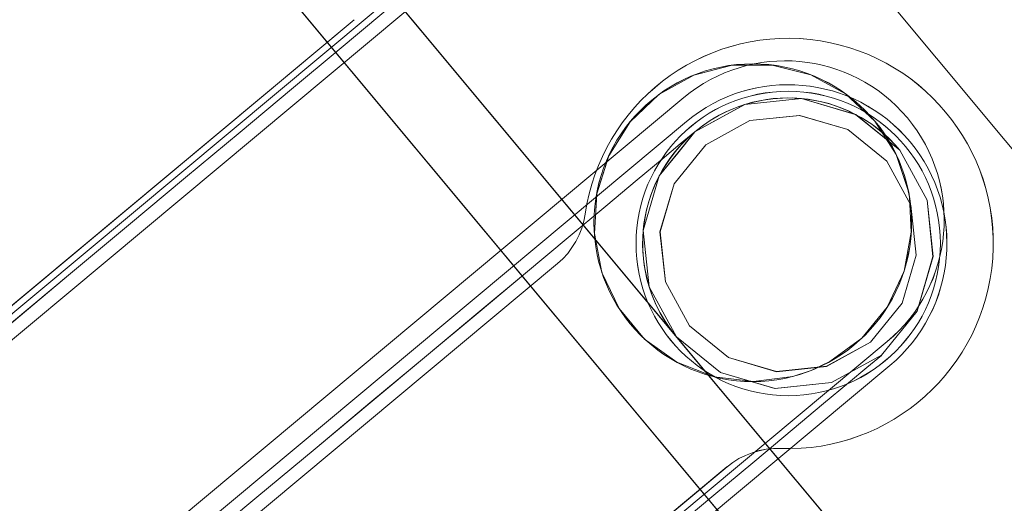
# Model space of a CAD drawing. Header units: millimetres. Extents: x -125266 to 274256, y -711690 to -301689.
# Tile 106 of 256: x -53563 to -53525, y -360718 to -360700. Entities that reach past the tile are written whole.
import ezdxf

# ---------------------------------------------------------------- set-up
doc = ezdxf.new("R2010")
doc.units = ezdxf.units.MM
for name, color, linetype, lineweight in [('AD Wall', 8, 'Continuous', 15), ('ARCH', 7, 'Continuous', 0), ('Equipment', 8, 'Continuous', 0), ('Legend', 5, 'Continuous', 0), ('MEPTEK-TEXT1', 7, 'Continuous', 30)]:
    doc.layers.add(name, color=color, linetype=linetype, lineweight=lineweight)
doc.layers.add('Light Equipment', color=8, linetype='Continuous')
doc.styles.get("Standard").update_dxf_attribs({"font": 'ARIALN.TTF'})
pattern_1 = [(22.867872, (419150.544, -703283.92), (-30.845707, 73.1364), [])]

# ---------------------------------------------------------------- blocks, each defined once
blk = doc.blocks.new('A$Cf0359734')
at = {"layer": 'Equipment', "extrusion": (0, 0, -1), "elevation": -15}
for points in [[(-610.078, 1224.798, -3.802846), (-1131.035, 947.449, 3.802846)], [(-563.585, 1106.137, -3.146449), (-1057.949, 842.946, 3.146449)], [(-332.396, 483.492, -2.242091), (-322.215, 488.912, 2.242091)], [(-334.603, 488.749, -0.9995), (-324.009, 494.389, 0.9995)], [(-335.037, 487.952, -0.9995), (-324.443, 493.592, 0.9995)], [(-327.155, 485.917), (-329.21, 485.298), (-331.344, 485.514), (-333.234, 486.526), (-334.594, 488.187), (-335.213, 490.242), (-334.996, 492.376), (-333.985, 494.266), (-332.324, 495.626, -1)], [(-351.817, 473.152, -2.242091), (-341.636, 478.572, 2.242091)]]:
    blk.add_lwpolyline(points, format="xyb", close=True, dxfattribs=at)
for points in [[(-591.722, 1158.987, -3.538831), (-1086.084, 895.797), (-1091.774, 906.486), (-1091.58, 906.121), (-1086.084, 895.797), (-1084.559, 898.382), (-1083.015, 900.957), (-1081.46, 903.525), (-1079.888, 906.087), (-1078.303, 908.636), (-1076.702, 911.181)], [(-1077.22, 914.233), (-1087.359, 908.836), (-1091.168, 906.808, 3.626728), (-598.019, 1169.352)], [(-597.218, 1169.311, -3.616317), (-1091.58, 906.121), (-1091.532, 906.208), (-1091.475, 906.293), (-1091.426, 906.38), (-1091.369, 906.465), (-1091.32, 906.552), (-1091.272, 906.639), (-1091.215, 906.724), (-1091.168, 906.808), (-598.022, 1169.351)], [(-597.218, 1169.31, -3.616317), (-1091.582, 906.12, 3.616317), (-597.219, 1169.312)], [(-591.722, 1158.988, -3.538831), (-1086.084, 895.795), (-1084.554, 898.384), (-1083.015, 900.956), (-1081.455, 903.526), (-1079.889, 906.086), (-1078.304, 908.635), (-1076.703, 911.179)], [(-599.158, 1041.719, -0.011713), (-984.646, 836.489), (-990.409, 833.326), (-995.883, 829.759), (-1000.962, 825.886), (-1005.713, 821.665), (-1011.224, 815.871), (-1016.164, 809.592), (-1020.378, 803.047), (-1023.979, 796.101), (-1025.529, 792.694), (-1080.437, 895.526, 3.572618), (-594.649, 1154.151, -3.572618), (-1080.436, 895.526, 3.572618), (-594.65, 1154.151, -3.572618), (-1080.31, 895.593), (-1031.842, 804.552), (-1031.857, 804.516), (-1031.842, 804.552)], [(-546.271, 1063.035, -2.890001), (-1031.776, 804.429), (-1025.527, 792.692)]]:
    blk.add_lwpolyline(points, format="xyb", dxfattribs=at)
for points in [[(-310.659, 510.899), (-706.676, 300.066)], [(-289.408, 506.011), (-713.146, 280.42), (-711.737, 277.773), (-713.146, 280.42)], [(-702.911, 282.47), (-704.632, 281.554), (-706.289, 280.672), (-707.814, 279.86), (-709.153, 279.147), (-710.249, 278.564), (-711.064, 278.13), (-711.567, 277.862), (-711.737, 277.772), (-713.146, 280.419), (-711.737, 277.772), (-287.998, 503.363), (-711.737, 277.772), (-711.567, 277.862), (-711.064, 278.13), (-710.249, 278.564), (-709.153, 279.147), (-707.814, 279.86), (-706.289, 280.672), (-704.632, 281.554)], [(-713.144, 280.421), (-712.975, 280.511), (-712.477, 280.776), (-711.657, 281.213), (-710.561, 281.796), (-709.221, 282.51), (-707.697, 283.321), (-706.039, 284.203), (-704.319, 285.12), (-298.237, 501.311), (-704.319, 285.12), (-706.039, 284.203), (-707.697, 283.321), (-709.221, 282.51), (-710.561, 281.796), (-711.657, 281.213), (-712.477, 280.776), (-712.975, 280.511)], [(-293.091, 457.597), (-315.181, 499.089)], [(-296.827, 498.663), (-702.909, 282.471)], [(-293.997, 457.685), (-315.615, 498.292)], [(-329.621, 496.827), (-331.026, 496.289), (-332.257, 495.423), (-333.232, 494.279), (-333.329, 494.119), (-333.889, 492.924), (-334.192, 491.451), (-334.114, 489.95), (-333.669, 488.515), (-332.885, 487.234), (-332.355, 486.66), (-331.799, 486.189), (-330.492, 485.444), (-329.041, 485.054), (-327.535, 485.034), (-326.071, 485.385), (-324.742, 486.093), (-323.633, 487.111), (-322.815, 488.369), (-322.328, 489.79), (-322.216, 491.29), (-322.477, 492.775), (-323.096, 494.144), (-324.039, 495.314), (-325.245, 496.214), (-326.636, 496.785), (-328.128, 496.996)], [(-332.324, 495.626), (-330.268, 496.244), (-328.138, 496.033), (-326.244, 495.016), (-324.884, 493.355), (-324.265, 491.3), (-324.482, 489.167), (-325.493, 487.276), (-327.154, 485.916), (-325.493, 487.276), (-324.482, 489.167), (-324.265, 491.3), (-324.588, 492.365), (-324.884, 493.355), (-325.624, 494.26), (-326.244, 495.016), (-328.138, 496.033), (-330.247, 496.242), (-330.268, 496.244)], [(-332.024, 495.063), (-330.208, 495.608), (-328.32, 495.418), (-326.649, 494.527), (-325.45, 493.052), (-324.899, 491.239), (-325.089, 489.351), (-325.989, 487.683), (-327.455, 486.481), (-329.271, 485.935), (-331.157, 486.12), (-332.83, 487.017), (-334.026, 488.486), (-334.58, 490.305), (-334.387, 492.188), (-333.49, 493.861)], [(-327.455, 486.48), (-329.271, 485.934), (-331.159, 486.125), (-332.832, 487.021), (-334.029, 488.491), (-334.58, 490.304), (-334.389, 492.192), (-333.49, 493.86), (-332.024, 495.062), (-330.208, 495.608), (-328.322, 495.422), (-326.649, 494.526), (-325.452, 493.057), (-324.901, 491.244), (-325.092, 489.355), (-325.988, 487.682)], [(-327.155, 485.917), (-329.211, 485.298), (-331.341, 485.51), (-333.235, 486.526), (-334.594, 488.187), (-335.213, 490.243), (-334.997, 492.376), (-333.985, 494.267), (-332.324, 495.627), (-333.985, 494.267), (-334.997, 492.376), (-335.213, 490.243), (-334.594, 488.187), (-333.235, 486.526), (-331.341, 485.51), (-329.211, 485.298)], [(-324.009, 494.389), (-301.92, 452.898)], [(-324.442, 493.59), (-302.823, 452.983)], [(-296.486, 464.49), (-311.357, 492.423)], [(-312.513, 447.258), (-334.602, 488.749)], [(-322.214, 488.912), (-322.269, 488.645), (-322.299, 488.37), (-322.303, 488.097), (-322.28, 487.824), (-322.23, 487.551), (-322.164, 487.287), (-322.069, 487.032), (-321.95, 486.783), (-322.069, 487.032), (-322.164, 487.287), (-322.23, 487.551), (-322.28, 487.824), (-322.303, 488.097), (-322.299, 488.37), (-322.269, 488.645)], [(-313.418, 447.345), (-335.036, 487.952)], [(-321.952, 486.785), (-307.081, 458.853)], [(-330.779, 482.083), (-330.916, 482.316), (-331.078, 482.542), (-331.26, 482.744), (-331.458, 482.938), (-331.672, 483.109), (-331.901, 483.259), (-332.146, 483.387), (-332.398, 483.491), (-332.146, 483.387), (-331.901, 483.259), (-331.672, 483.109), (-331.458, 482.938), (-331.26, 482.744), (-331.078, 482.542), (-330.916, 482.316)], [(-315.908, 454.15), (-330.779, 482.083)]]:
    blk.add_lwpolyline(points, close=True, dxfattribs=at)
for points in [[(-315.172, 498.526), (-315.088, 498.367), (-314.834, 497.89), (-314.414, 497.101), (-313.836, 496.016), (-313.109, 494.65), (-312.244, 493.025), (-311.254, 491.167), (-310.155, 489.102), (-308.966, 486.868), (-307.703, 484.496), (-306.389, 482.029), (-305.042, 479.498), (-303.684, 476.946)], [(-331.024, 496.292), (-331.024, 496.292)], [(-324.01, 494.386), (-324.01, 494.386)], [(-324.443, 493.592), (-324.443, 493.592)], [(-334.594, 488.186), (-334.509, 488.027), (-334.256, 487.55), (-333.836, 486.762), (-333.258, 485.676), (-332.531, 484.31), (-331.665, 482.685), (-330.676, 480.827), (-329.577, 478.762), (-328.387, 476.528), (-327.125, 474.156), (-325.811, 471.689), (-324.464, 469.158), (-323.105, 466.606), (-321.758, 464.076), (-320.444, 461.609), (-319.182, 459.237), (-317.992, 457.002), (-316.893, 454.938), (-315.904, 453.079), (-315.038, 451.454), (-314.311, 450.088)], [(-308.283, 462.173), (-309.473, 464.408), (-310.736, 466.779), (-312.049, 469.247), (-313.396, 471.777), (-314.755, 474.329), (-316.099, 476.854), (-317.416, 479.327), (-318.678, 481.699), (-319.868, 483.933), (-320.964, 485.992), (-321.956, 487.856), (-322.822, 489.481), (-323.549, 490.847), (-324.127, 491.932), (-324.547, 492.721), (-324.8, 493.198), (-324.885, 493.357)], [(-311.36, 492.424), (-311.36, 492.424)], [(-322.217, 488.913), (-322.217, 488.913)], [(-334.599, 488.749), (-334.599, 488.749)], [(-335.037, 487.952), (-335.037, 487.952)], [(-321.954, 486.784), (-321.954, 486.784)], [(-332.398, 483.493), (-332.398, 483.493)], [(-330.779, 482.085), (-330.779, 482.085)]]:
    blk.add_lwpolyline(points, dxfattribs=at)
at = {"layer": 'Equipment', "extrusion": (0, 0, -1)}
for centre, radius in [((-328.204, 490.996, -15), 6.002), ((-329.741, 490.773, -15), 5.751), ((-329.741, 490.773, -15), 5.751)]:
    blk.add_circle(centre, radius, dxfattribs=at)
for centre, radius, start, end in [((-625.132, 625.132, -15), 625.132, 145.142558, 90.917696), ((-624.647, 624.948, -15), 545.055, 148.86045, 87.1998), ((-624.649, 624.946, -15), 545.055, 148.86045, 87.1998), ((-624.649, 624.946, -15), 545.055, 148.86045, 87.1998), ((-624.649, 624.946, -15), 545.055, 148.86045, 87.1998), ((-624.648, 624.948, -15), 535.053, 147.01591, 89.04434), ((-624.648, 624.948, -15), 535.053, 147.01591, 89.04434)]:
    blk.add_arc(centre, radius, start, end, dxfattribs=at)
blk = doc.blocks.new('ARCH')
at = {"layer": 'AD Wall', "lineweight": 0}
h = blk.add_hatch(dxfattribs=at)
h.set_pattern_fill('ANSI31', color=256, scale=25, angle=-22.1321)
h.set_pattern_definition(pattern_1)
edge = h.paths.add_edge_path()
edge.add_arc((-53209.777, -360694.998), 761.132, 66.950176, 372.725314)
edge.add_line((-52467.341, -360527.338), (-52564.885, -360549.366))
edge.add_arc((-53209.777, -360694.998), 661.132, -293.049824, 12.725314, ccw=False)
edge.add_line((-52950.923, -360086.648), (-52911.77, -359994.631))
h = blk.add_hatch(dxfattribs=at)
h.set_pattern_fill('ANSI31', color=256, scale=25, angle=-22.1321)
h.set_pattern_definition(pattern_1)
edge = h.paths.add_edge_path()
edge.add_arc((-53209.777, -360694.998), 761.132, 66.950176, 372.725314)
edge.add_line((-52467.341, -360527.338), (-52564.885, -360549.366))
edge.add_arc((-53209.777, -360694.998), 661.132, -293.049824, 12.725314, ccw=False)
edge.add_line((-52950.923, -360086.648), (-52911.77, -359994.631))
at = {"layer": 'Legend'}
h = blk.add_hatch(dxfattribs=at)
h.set_pattern_fill('STARS', color=8, scale=10)
h.set_pattern_definition([(0, (0, 0), (0, 54.9926), [31.75, -31.75]), (60, (0, 0), (-47.624989, 27.4963), [31.75, -31.75]), (120, (15.875, 27.496), (-47.624989, -27.4963), [31.75, -31.75])])
edge = h.paths.add_edge_path()
edge.add_arc((-51817.979, -363404.309), 5191.63, 61.936933, 83.981486, ccw=False)
edge.add_arc((-50530.279, -361455.371), 2874.426, 46.910911, 66.315287, ccw=False)
edge.add_arc((-45770.4, -356341.816), 4111.638, 227.149807, 245.105568)
edge.add_arc((-47880.956, -360748.276), 776.117, 2.362346, 60.704003, ccw=False)
edge.add_line((-47105.498, -360716.285), (-47005.58, -360716.252))
edge.add_arc((-47880.491, -360747.808), 875.48, 2.065638, 60.978744)
edge.add_arc((-45770.4, -356341.816), 4011.638, 227.152741, 245.157892, ccw=False)
edge.add_arc((-50530.279, -361455.371), 2974.426, 46.914986, 66.241375)
edge.add_arc((-51817.979, -363404.309), 5291.63, 61.978166, 84.003452)
edge.add_arc((-52071.811, -370582.53), 12467.019, 86.2902578, 98.8797997)
edge.add_line((-53996.246, -358264.937), (-53996.246, -358366.16))
edge.add_arc((-52071.811, -370582.53), 12367.019, 86.2995301, 98.9521896, ccw=False)
h = blk.add_hatch(dxfattribs=at)
h.set_pattern_fill('STARS', color=8, scale=10)
h.set_pattern_definition([(0, (0, 0), (0, 54.9926), [31.75, -31.75]), (60, (0, 0), (-47.624989, 27.4963), [31.75, -31.75]), (120, (15.875, 27.496), (-47.624989, -27.4963), [31.75, -31.75])])
h.paths.add_polyline_path([(-51273.638, -358241.295, -0.096485), (-49375.612, -358823.058, -0.08487), (-48566.659, -359356.199, 0.078507), (-47501.185, -360071.421, -0.271382), (-47105.488, -360746.313), (-47005.488, -360746.284, 0.272593), (-47455.766, -359982.253, -0.078724), (-48498.5, -359283.025, 0.084528), (-49331.929, -358733.025, 0.0964), (-51265.17, -358141.634, 0.054377), (-53966.246, -358260.287), (-53966.246, -358361.472, -0.054648)])
at = {"layer": 'AD Wall', "lineweight": 0, "extrusion": (0, 0, -1)}
for radius in [761.132, 761.132, 661.132, 661.132]:
    blk.add_arc((53209.777, -360694.998, -5.049), radius, 167.274686, 113.049824, dxfattribs=at)
at = {"layer": 'Light Equipment', "lineweight": 0, "extrusion": (0, 0, -1), "elevation": -5.049}
for points in [[(52997.285, -360133.855, -3.802846), (52619.203, -360587.036, 3.802846)], [(53085.056, -360226.257, -3.146449), (52726.274, -360656.304, 3.146449)], [(53533.789, -360715.925, -2.242091), (53541.178, -360707.069, 2.242091)], [(53529.764, -360711.887, -0.9995), (53537.452, -360702.671, 0.9995)], [(53529.662, -360712.788, -0.9995), (53537.351, -360703.573, 0.9995)], [(53537.73, -360711.704), (53536.059, -360713.052), (53534.002, -360713.655), (53531.869, -360713.43), (53529.984, -360712.404), (53528.636, -360710.733), (53528.033, -360708.675), (53528.258, -360706.543), (53529.284, -360704.657, -1)], [(53519.694, -360732.819, -2.242091), (53527.083, -360723.963, 2.242091)]]:
    blk.add_lwpolyline(points, format="xyb", close=True, dxfattribs=at)
for points in [[(52681.566, -360597.53), (52674.208, -360606.349), (52671.443, -360609.663, 3.626728), (53029.343, -360180.672)], [(53030.101, -360180.409, -3.616317), (52671.32, -360610.454), (52671.332, -360610.355), (52671.353, -360610.255), (52671.365, -360610.156), (52671.386, -360610.056), (52671.399, -360609.957), (52671.411, -360609.858), (52671.432, -360609.758), (52671.443, -360609.663), (53029.342, -360180.674)], [(53030.101, -360180.41, -3.616317), (52671.318, -360610.456, 3.616317), (53030.101, -360180.408)], [(53039.081, -360187.901, -3.538831), (52680.301, -360617.948), (52680.744, -360614.974), (52681.2, -360612.012), (52681.677, -360609.043), (52682.163, -360606.082), (52682.671, -360603.124), (52683.196, -360600.164)], [(53039.082, -360187.901, -3.538831), (52680.301, -360617.947), (52671.003, -360610.189), (52671.321, -360610.454), (52680.301, -360617.947), (52680.74, -360614.977), (52681.2, -360612.01), (52681.673, -360609.046), (52682.163, -360606.081), (52682.671, -360603.122), (52683.196, -360600.162)], [(53076.373, -360299.33, -0.011713), (52796.609, -360634.668), (52792.462, -360639.77), (52788.735, -360645.136), (52785.489, -360650.637), (52782.678, -360656.337), (52779.757, -360663.781), (52777.546, -360671.458), (52776.108, -360679.109), (52775.39, -360686.899), (52775.238, -360690.639), (52685.634, -360616.071, 3.572618), (53038.192, -360193.484, -3.572618), (52685.634, -360616.07, 3.572618), (53038.191, -360193.484, -3.572618), (52685.726, -360615.961), (52764.922, -360682.033), (52764.921, -360682.072), (52764.922, -360682.033)], [(53117.333, -360259.66, -2.890001), (52765.029, -360682.122), (52775.24, -360690.64)]]:
    blk.add_lwpolyline(points, format="xyb", dxfattribs=at)
for points in [[(53565.125, -360678.869), (53257.599, -361047.479), (53259.902, -361049.401), (53257.599, -361047.479)], [(53266.308, -361041.724), (53265.059, -361043.221), (53263.856, -361044.662), (53262.75, -361045.989), (53261.778, -361047.154), (53260.982, -361048.107), (53260.39, -361048.816), (53260.025, -361049.254), (53259.903, -361049.401), (53257.6, -361047.48), (53259.903, -361049.401), (53567.428, -360680.791), (53259.903, -361049.401), (53260.025, -361049.254), (53260.39, -361048.816), (53260.982, -361048.107), (53261.778, -361047.154), (53262.75, -361045.989), (53263.856, -361044.662), (53265.059, -361043.221)], [(53543.598, -360682.348), (53256.191, -361026.843)], [(53257.6, -361047.478), (53257.723, -361047.33), (53258.085, -361046.897), (53258.68, -361046.183), (53259.475, -361045.23), (53260.448, -361044.065), (53261.554, -361042.739), (53262.757, -361041.297), (53264.006, -361039.8), (53558.717, -360686.55), (53264.006, -361039.8), (53262.757, -361041.297), (53261.554, -361042.739), (53260.448, -361044.065), (53259.475, -361045.23), (53258.68, -361046.183), (53258.085, -361046.897), (53257.723, -361047.33)], [(53561.021, -360688.471), (53266.309, -361041.722)], [(53579.953, -360725.104), (53543.86, -360694.991)], [(53579.081, -360725.364), (53543.757, -360695.893)], [(53574.211, -360719.998), (53549.913, -360699.726)], [(53531.335, -360702.527), (53530.236, -360703.555), (53529.422, -360704.821), (53528.95, -360706.247), (53528.92, -360706.433), (53528.852, -360707.751), (53529.126, -360709.229), (53529.764, -360710.59), (53530.717, -360711.751), (53531.926, -360712.643), (53532.633, -360712.975), (53533.326, -360713.202), (53534.817, -360713.399), (53536.308, -360713.213), (53537.711, -360712.665), (53538.934, -360711.788), (53539.899, -360710.632), (53540.542, -360709.271), (53540.827, -360707.797), (53540.742, -360706.297), (53540.281, -360704.866), (53539.48, -360703.588), (53538.39, -360702.554), (53537.076, -360701.825), (53535.62, -360701.446), (53534.116, -360701.441), (53532.654, -360701.807)], [(53537.452, -360702.671), (53573.545, -360732.783)], [(53529.284, -360704.658), (53530.955, -360703.31), (53533.008, -360702.703), (53535.145, -360702.932), (53537.031, -360703.958), (53538.379, -360705.629), (53538.982, -360707.687), (53538.757, -360709.819), (53537.731, -360711.705), (53538.757, -360709.819), (53538.982, -360707.687), (53538.379, -360705.629), (53537.679, -360704.764), (53537.031, -360703.958), (53536.005, -360703.399), (53535.145, -360702.932), (53533.008, -360702.703), (53530.976, -360703.304), (53530.955, -360703.31)], [(53529.774, -360705.066), (53531.251, -360703.877), (53533.072, -360703.342), (53534.955, -360703.538), (53536.621, -360704.452), (53537.815, -360705.924), (53538.35, -360707.745), (53538.145, -360709.629), (53537.239, -360711.295), (53535.763, -360712.484), (53533.946, -360713.023), (53532.059, -360712.823), (53530.397, -360711.913), (53529.199, -360710.437), (53528.668, -360708.62), (53528.868, -360706.732)], [(53537.24, -360711.295), (53535.764, -360712.485), (53533.942, -360713.02), (53532.055, -360712.82), (53530.393, -360711.91), (53529.2, -360710.438), (53528.665, -360708.617), (53528.869, -360706.733), (53529.775, -360705.067), (53531.251, -360703.877), (53533.068, -360703.339), (53534.955, -360703.539), (53536.617, -360704.449), (53537.811, -360705.921), (53538.346, -360707.742), (53538.146, -360709.629)], [(53537.352, -360703.574), (53572.676, -360733.044)], [(53537.73, -360711.704), (53536.059, -360713.051), (53534.006, -360713.658), (53531.869, -360713.43), (53529.983, -360712.404), (53528.636, -360710.733), (53528.032, -360708.675), (53528.257, -360706.543), (53529.283, -360704.657), (53528.257, -360706.543), (53528.032, -360708.675), (53528.636, -360710.733), (53529.983, -360712.404), (53531.869, -360713.43), (53534.006, -360713.658), (53536.059, -360713.051)], [(53541.178, -360707.068), (53541.228, -360707.336), (53541.303, -360707.602), (53541.403, -360707.857), (53541.527, -360708.101), (53541.676, -360708.335), (53541.836, -360708.555), (53542.021, -360708.755), (53542.225, -360708.941), (53542.021, -360708.755), (53541.836, -360708.555), (53541.676, -360708.335), (53541.527, -360708.101), (53541.403, -360707.857), (53541.303, -360707.602), (53541.228, -360707.336)], [(53542.223, -360708.939), (53566.521, -360729.211)], [(53565.858, -360741.998), (53529.764, -360711.886)], [(53564.987, -360742.258), (53529.663, -360712.788)], [(53535.817, -360716.621), (53535.602, -360716.457), (53535.368, -360716.308), (53535.123, -360716.189), (53534.866, -360716.085), (53534.604, -360716.006), (53534.335, -360715.954), (53534.06, -360715.928), (53533.787, -360715.927), (53534.06, -360715.928), (53534.335, -360715.954), (53534.604, -360716.006), (53534.866, -360716.085), (53535.123, -360716.189), (53535.368, -360716.308), (53535.602, -360716.457)], [(53560.116, -360736.893), (53535.818, -360716.621)]]:
    blk.add_lwpolyline(points, close=True, dxfattribs=at)
for points in [[(53544.08, -360695.51), (53544.218, -360695.625), (53544.632, -360695.971), (53545.318, -360696.544), (53546.263, -360697.331), (53547.451, -360698.322), (53548.865, -360699.502), (53550.481, -360700.851), (53552.277, -360702.349), (53554.221, -360703.971), (53556.284, -360705.692), (53558.43, -360707.483), (53560.632, -360709.319), (53562.852, -360711.171)], [(53549.91, -360699.726), (53549.91, -360699.726)], [(53537.452, -360702.674), (53537.452, -360702.674)], [(53537.35, -360703.573), (53537.35, -360703.573)], [(53530.237, -360703.552), (53530.237, -360703.552)], [(53529.984, -360712.405), (53530.123, -360712.52), (53530.537, -360712.866), (53531.223, -360713.438), (53532.167, -360714.226), (53533.356, -360715.217), (53534.769, -360716.397), (53536.386, -360717.746), (53538.182, -360719.244), (53540.126, -360720.866), (53542.189, -360722.587), (53544.335, -360724.377), (53546.537, -360726.214), (53548.756, -360728.066), (53550.958, -360729.903), (53553.104, -360731.693), (53555.167, -360733.415), (53557.111, -360735.036), (53558.907, -360736.534), (53560.523, -360737.883), (53561.937, -360739.063), (53563.126, -360740.054)], [(53564.156, -360726.588), (53562.213, -360724.967), (53560.149, -360723.246), (53558.003, -360721.455), (53555.802, -360719.618), (53553.582, -360717.766), (53551.385, -360715.934), (53549.234, -360714.139), (53547.171, -360712.418), (53545.228, -360710.796), (53543.436, -360709.302), (53541.815, -360707.949), (53540.401, -360706.77), (53539.213, -360705.778), (53538.269, -360704.991), (53537.583, -360704.418), (53537.168, -360704.072), (53537.03, -360703.957)], [(53541.175, -360707.069), (53541.175, -360707.069)], [(53542.221, -360708.942), (53542.221, -360708.942)], [(53529.768, -360711.885), (53529.768, -360711.885)], [(53529.662, -360712.789), (53529.662, -360712.789)], [(53533.786, -360715.925), (53533.786, -360715.925)], [(53535.816, -360716.619), (53535.816, -360716.619)]]:
    blk.add_lwpolyline(points, dxfattribs=at)
at = {"layer": 'Light Equipment', "lineweight": 0, "extrusion": (0, 0, -1)}
for centre, radius in [((53534.845, -360707.395, -5.049), 6.002), ((53533.505, -360708.179, -5.049), 5.751), ((53533.505, -360708.179, -5.049), 5.751)]:
    blk.add_circle(centre, radius, dxfattribs=at)
for centre, radius, start, end in [((53209.26, -360695.008, -5.049), 625.132, 167.274686, 113.049824), ((53209.779, -360694.995, -5.049), 545.055, 170.99258, 109.33193), ((53209.777, -360694.998, -5.049), 545.055, 170.99258, 109.33193), ((53209.777, -360694.998, -5.049), 545.055, 170.99258, 109.33193), ((53209.777, -360694.998, -5.049), 545.055, 170.99258, 109.33193), ((53209.778, -360694.996, -5.049), 535.053, 169.14804, 111.17647), ((53209.778, -360694.996, -5.049), 535.053, 169.14804, 111.17647)]:
    blk.add_arc(centre, radius, start, end, dxfattribs=at)
at = {"layer": 'Equipment', "rotation": 337.8678715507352}
blk.add_blockref('A$Cf0359734', (-54023.845, -361038.564, -9.95), dxfattribs=at)

msp = doc.modelspace()

# ---------------------------------------------------------------- block references
at = {"layer": 'ARCH'}
msp.add_blockref('ARCH', (0, 0), dxfattribs=at)

# ---------------------------------------------------------------- texts
at = {"layer": 'MEPTEK-TEXT1', "char_height": 350, "attachment_point": 1}
for s, insert, width in [('{\\fCalibri|b0|i0|c0|p34;\\H1.28571x;\\C1;GENERAL GUIDELINES-HVAC :\\P\\fArial Narrow|b0|i0|c0|p34;\\H0.88889x;\\C256;\\P\\fCalibri|b0|i0|c0|p34;\\C4;DUCTING :\\H0.875x;\\P\\pi-1050,l1050,t1050;\\C256;1.^IDUCTING SHALL BE IN ACCORDANCE WITH IS 655, GALVANIZED IRON SHEET TO BE USED FOR ALL DUCTING WORKS. THERMAL INSULATION ON DUCTS SHALL BE 19 MM THICK. CLOSED CELL CLASS “O” BS 476 PART 6-7 FM APPROVED NITRILE RUBBER ELASTOMERIC INSULATION THERMAL CONDUCTIVITY 0.033 WATTS PER METER-KELVIN (W/(M.K)) AT 0°C FOR AIR CONDITIONING DUCTING. \\P2.^ITHERMAL INSULATION ON KITCHEN EXHAUST DUCTING SHALL BE 80 MM THICK ALUMINUM FOIL FACED RESIN BONDED FIBRE GLASS WOOL OF DENSITY NOT LESS THAN 48 KG/M3.\\P3.^ITHERMAL INSULATION ON FRESH AIR, SUPPLY AIR AND RETURN AIR SHALL BE 19MM THICK CLOSED CELL ANTI-MICROBIAL CLASS “O” BS 476 AND PART 6 & 7 FM APPROVED NITRILE RUBBER ELASTOMERIC INSULATION THERMAL CONDUCTIVITY 0.033 WATTS PER METER-KELVIN (W/ (M\\fArial|b0|i0|c0|p34;.\\fCalibri|b0|i0|c0|p34;K)) AT 0°C.\\P4.^IAPPROPRIATE NUMBER OF TRAP DOORS SHALL BE PROVIDED IN KITCHEN EXHAUST DUCTING FOR OIL/GREASE CLEANING PURPOSE.\\P5.^IDUCTING INSTALLATION WITH RESPECT TO FRESH AIR INTAKE, KITCHEN EXHAUST OUT FROM LOCATION UP TO LOUVERS AT FAÇADE SHALL BE IN THE SCOPE OF CONCESSIONER INCLUDING AIR WASHER, EXHAUST FAN SECTION DRY SCRUBBER ETC.\\P6.^IEACH AND EVERY KITCHEN EXHAUST HOOD SHOULD BE EQUIPPED WITH UL LISTED, WET CHEMICAL BASED, MECHANICALLY OPERATED, AUTOMATIC FIRE SUPPRESSION SYSTEM. SEPARATE DRAWING TO BE SUBMITTED FOR HOOD SUPPRESSION SYSTEM.\\P7.^ISUPPORTING OF DUCTING TO BE DONE WITH USING ANGLE 50X 50 X 5MM AND TIE ROD OF SIZE MINIMUM 10 MM DIA/ AS PER DUCT SIZE.\\P8.^IPOST COMPLETION OF ONSITE WORK, CONCESSIONAIRE HAS TO SHARE TESTING AND COMMISSIONING REPORT WITH DIAL.\\P9.^IINTEGRATION WITH FIRE ALARM SYSTEM, SO THAT AHU GET SWITCHED OFF IN CASE OF ANY FIRE INCIDENT.\\P10.^IFOR EQUIPMENT PLACEMENT STRUCTURAL DETAILS TO BE APPROVED BY STRUCTURAL CONSULTANT AND SAME TO BE SHARE WITH DIAL.\\P11.^ITRAP DOOR WITH PROPER ACCESS TO BE PROVIDED FOR FILTER AND COPPER COIL CLEANING.\\P12.^IKITCHEN VENTILATION SHALL COMPLY TO NFPA 96 GUIDELINE.}', (-102876.109, -301696.901), 28043.42879), ('{\\fCalibri|b0|i0|c0|p34;\\H1.28571x;\\C1;CHILLED WATER PIPING:-\\H0.77778x;\\P\\pi-1050,l1050,t1050;\\C256;1.^ICHILLED WATER PIPING SHALL BE CONFIRMING TO IS:1239 PART I CLASS ‘C’ HEAVY AND FITTING SHALL BE CONFORMING TO ASTM A-105,3000LBS SOCKET WELD END (UP TO 50MM) & 1S:1239 PART-II HEAVY/ASTM A-234 WPB, GR.B BUTT WELD FITTING ( ABOVE 50NB PIPE SIZE)\\P2.^IPIPING CONNECTION SHOULD BE SOCKET WELDED UP TO 50NB SIZE AND SHALL BE BUTT WELD ABOVE 50NB PIPE SIZE. PIPE FLANGES SHOULD BE CONFIRMING TO ASTM A-105 # 150 SORF AND FLANGE DIMENSION SHOULD BE IN ACCORDANCE WITH ASME/ANSI B 16.5 (150 SORF), FITTING TO FITTING WELDING IS NOT ALLOWED. NOZZLE CONNECTIONS/THREDOLETS/WELDOLETS ARE NOT ALLOWED BY PUNCTURING THE PIPE. ONLY EQUAL/UNEQUAL TEE’S SHALL BE USED FOR BRANCH CONNECTION FROM HEADER. SOCKET WELD END TEE SHOULD BE USED FOR BRANCH CONNECTION (UP-TO -50NB PIPE SIZE) W.R.T TO PRESSURE GAUGE/TEMPERATURE GAUGE/AIR VENT/DRAIN POINT ETC.\\P3.^IPOST INSTALLATION CLEARANCE BY DIAL, CHW PIPING SHALL BE TESTED @15KGF/CM2 HYDROSTATICS PRESSURE FOR 24HRS HOLD TIME AND TESTING SHOULD BE WITNESSED TO DIAL TEAM.\\P4.^ITHERMAL INSULATION ON CHW AND CONDENSATE DRAIN PIPING LINE SHALL BE 25MM THICK. CLOSED CELL ANTI-MICROBIAL CLASS “O” BS 476 AND PART 6 & 7 FM APPROVED NITRILE RUBBER ELASTOMERIC INSULATION THERMAL CONDUCTIVITY 0.033 WATTS PER METER-KELVIN (W/ (M\\fArial|b0|i0|c0|p34;⋅\\fCalibri|b0|i0|c0|p34;K)) AT 0°C.\\P5.^ICONDENSATE DRAIN PIPING SHALL BE COMPLYING TO IS 4985 CLASS 3 UPVC PIPE. SOLVENT CEMENT COMPLYING WITH ASTM D2564 SHALL BE USED FOR JOINTS.\\P6.^IFOR CEILING SUSPENDED CHILLED WATER PIPE:  PIPE SHOULD BE HANGED WITH TIE ROD OF SIZE MINIMUM 10 MM DIA.}', (-102709.024, -319968.004), 24849.35391)]:
    msp.add_mtext(s, dxfattribs=dict(at, insert=insert, width=width))

doc.saveas('drawing.dxf')
